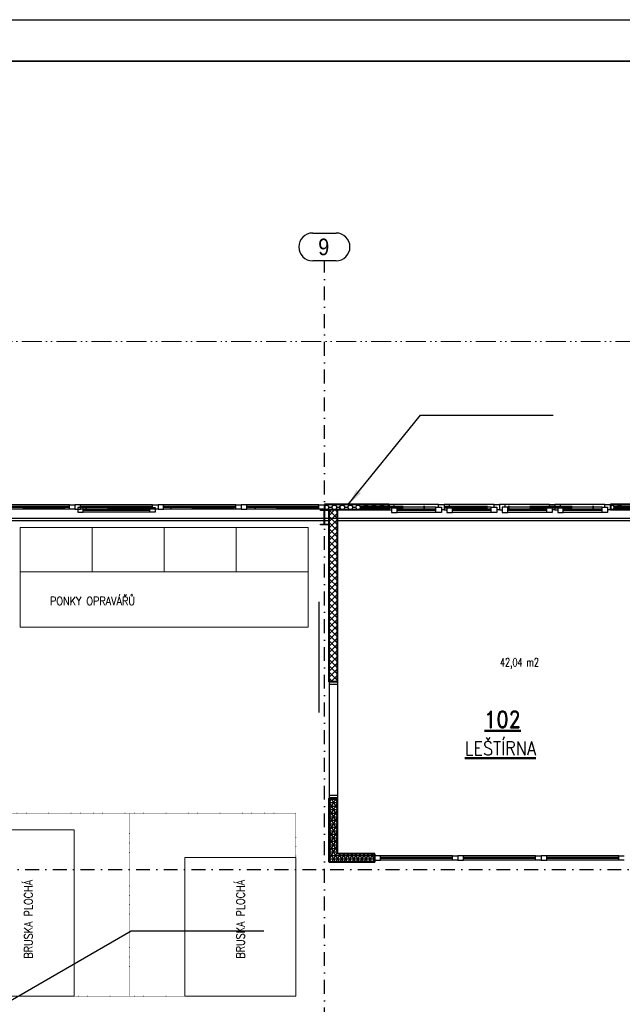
# Model space of a CAD drawing. Header units: millimetres. Extents: x 2886542 to 7567581, y -792623 to 134766.
# Tile 228 of 256: x 4783919 to 4794790, y -347867 to -330116. Entities that reach past the tile are written whole.
import ezdxf

# ---------------------------------------------------------------- set-up
doc = ezdxf.new("R2010")
doc.units = ezdxf.units.MM
for name, pattern in [('ACAD_ISO12W100', [21, 12, -3, 0, -3, 0, -3]), ('DASHDOT', [1, 0.5, -0.25, 0, -0.25]), ('DASHDOTX2', [50.8, 25.4, -12.7, 0, -12.7]), ('TEČKOVANÁ', [0.25, 0, -0.25])]:
    doc.linetypes.add(name, pattern=pattern)
for name, color, linetype, lineweight in [('CKPROSTUPY_NADROVINOU', 7, 'DASHDOT', 25), ('IN_NS_TLUSTA', 1, 'Continuous', 40), ('Text obecně', 7, 'Continuous', 25)]:
    doc.layers.add(name, color=color, linetype=linetype, lineweight=lineweight)
doc.layers.add('IN_NS_VYPLNE OTVORU', color=16, linetype='Continuous')
doc.layers.add('požárničina', color=10, linetype='Continuous')
doc.styles.add('ARIAL', font='arial.ttf')
doc.styles.add('KOTY', font='SIMPLEX.SHX', dxfattribs={"width": 0.7})
doc.styles.add('ROMAND', font='romand.shx', dxfattribs={"width": 0.85})
doc.styles.add('ROMANT', font='romant')
doc.dimstyles.new('úhlová', dxfattribs={"dimscale": 0.2, "dimtxt": 2.5, "dimasz": 1.5, "dimexe": 0, "dimexo": 3, "dimgap": 1, "dimtad": 1, "dimdec": 0, "dimzin": 0, "dimdsep": 46, "dimtxsty": 'ROMANT', "dimcen": 5, "dimclrd": 256, "dimclre": 256, "dimclrt": 7, "dimadec": 1, "dimazin": 0, "dimtfac": 1, "dimtdec": 0, "dimtix": 1, "dimtmove": 2, "dimatfit": 3, "dimfxl": 0, "dimtvp": 2, "dimtolj": 1, "dimtzin": 0, "dimarcsym": 0})

msp = doc.modelspace()

# ---------------------------------------------------------------- linework, layer by layer
at = {"layer": 'CKPROSTUPY_NADROVINOU', "color": 0, "ltscale": 500}
for p, q in [((4789415.4, -361679.5), (4789415.4, -334462.1)), ((4743509.4, -345438.4), (4807982.6, -345438.4))]:
    msp.add_line(p, q, dxfattribs=at)
at = {"layer": 'IN_NS_TLUSTA', "color": 0}
for p, q in [((4790575.4, -338853.4), (4789415.4, -338853.4)), ((4789415.4, -338853.4), (4789415.4, -338953.4)), ((4790575.4, -338853.4), (4790575.4, -338953.4)), ((4797380.4, -338853.4), (4794575.4, -338853.4)), ((4794575.4, -338853.4), (4794575.4, -338953.4)), ((4790575.4, -338953.4), (4789415.4, -338953.4)), ((4789500.4, -342053.4), (4789500.4, -338953.4)), ((4789650.4, -342053.4), (4789650.4, -338953.4)), ((4797380.4, -338953.4), (4794575.4, -338953.4)), ((4789650.4, -342053.4), (4789500.4, -342053.4)), ((4789500.4, -345303.4), (4789500.4, -344153.4)), ((4789650.4, -344153.4), (4789500.4, -344153.4)), ((4789650.4, -345153.4), (4789650.4, -344153.4)), ((4790325.4, -345153.4), (4789650.4, -345153.4)), ((4790325.4, -345303.4), (4790325.4, -345153.4)), ((4790325.4, -345303.4), (4789500.4, -345303.4))]:
    msp.add_line(p, q, dxfattribs=at)
at = {"layer": 'IN_NS_VYPLNE OTVORU', "color": 0, "linetype": 'ByBlock'}
for p, q in [((4789204.1, -333962.1), (4789626.7, -333962.1)), ((4789626.7, -334462.1), (4789204.1, -334462.1))]:
    msp.add_line(p, q, dxfattribs=at)
at = {"layer": 'IN_NS_VYPLNE OTVORU', "color": 0}
for p, q in [((4784815.4, -338863.4), (4783465.4, -338863.4)), ((4784815.4, -338863.4), (4784915.4, -338863.4)), ((4784815.4, -338943.4), (4784815.4, -338863.4)), ((4785015.4, -338863.4), (4784915.4, -338863.4)), ((4784915.4, -338863.4), (4784915.4, -338943.4)), ((4784915.4, -338863.4), (4784915.4, -338943.4)), ((4786315.4, -338863.4), (4784965.4, -338863.4)), ((4785015.4, -338943.4), (4785015.4, -338863.4)), ((4786315.4, -338863.4), (4786415.4, -338863.4)), ((4786315.4, -338943.4), (4786315.4, -338863.4)), ((4786515.4, -338863.4), (4786415.4, -338863.4)), ((4786415.4, -338863.4), (4786415.4, -338943.4)), ((4786415.4, -338863.4), (4786415.4, -338943.4)), ((4787815.4, -338863.4), (4786465.4, -338863.4)), ((4786515.4, -338943.4), (4786515.4, -338863.4)), ((4787815.4, -338863.4), (4787915.4, -338863.4)), ((4787815.4, -338943.4), (4787815.4, -338863.4)), ((4788015.4, -338863.4), (4787915.4, -338863.4)), ((4787915.4, -338863.4), (4787915.4, -338943.4)), ((4787915.4, -338863.4), (4787915.4, -338943.4)), ((4789315.4, -338863.4), (4787965.4, -338863.4)), ((4788015.4, -338943.4), (4788015.4, -338863.4)), ((4789315.4, -338863.4), (4789415.4, -338863.4)), ((4789315.4, -338943.4), (4789315.4, -338863.4)), ((4789415.4, -338863.4), (4789415.4, -338943.4)), ((4789415.4, -338895.1), (4789432.1, -338866.1)), ((4789432.1, -338866.1), (4789424.8, -338853.4)), ((4789432.1, -338866.1), (4789479.7, -338866.1)), ((4789479.7, -338866.1), (4789487.1, -338853.4)), ((4789503.5, -338907.4), (4789479.7, -338866.1)), ((4789551.2, -338907.4), (4789575, -338866.1)), ((4789575, -338866.1), (4789567.6, -338853.4)), ((4789575, -338866.1), (4789622.6, -338866.1)), ((4789622.6, -338866.1), (4789630, -338853.4)), ((4789646.4, -338907.4), (4789622.6, -338866.1)), ((4789694, -338907.4), (4789717.9, -338866.1)), ((4789717.9, -338866.1), (4789710.5, -338853.4)), ((4789717.9, -338866.1), (4789765.5, -338866.1)), ((4789765.5, -338866.1), (4789772.8, -338853.4)), ((4789789.3, -338907.4), (4789765.5, -338866.1)), ((4789836.9, -338907.4), (4789860.7, -338866.1)), ((4789860.7, -338866.1), (4789853.4, -338853.4)), ((4789860.7, -338866.1), (4789908.4, -338866.1)), ((4789908.4, -338866.1), (4789915.7, -338853.4)), ((4789932.2, -338907.4), (4789908.4, -338866.1)), ((4789979.8, -338907.4), (4790003.6, -338866.1)), ((4790003.6, -338866.1), (4789996.3, -338853.4)), ((4790003.6, -338866.1), (4790051.2, -338866.1)), ((4790051.2, -338866.1), (4790058.6, -338853.4)), ((4790075, -338907.4), (4790051.2, -338866.1)), ((4790122.7, -338907.4), (4790146.5, -338866.1)), ((4790146.5, -338866.1), (4790139.1, -338853.4)), ((4790146.5, -338866.1), (4790194.1, -338866.1)), ((4790194.1, -338866.1), (4790201.5, -338853.4)), ((4790217.9, -338907.4), (4790194.1, -338866.1)), ((4790265.5, -338907.4), (4790289.4, -338866.1)), ((4790289.4, -338866.1), (4790282, -338853.4)), ((4790289.4, -338866.1), (4790337, -338866.1)), ((4790337, -338866.1), (4790344.3, -338853.4)), ((4790360.8, -338907.4), (4790337, -338866.1)), ((4790408.4, -338907.4), (4790432.2, -338866.1)), ((4790432.2, -338866.1), (4790424.9, -338853.4)), ((4790432.2, -338866.1), (4790479.9, -338866.1)), ((4790479.9, -338866.1), (4790487.2, -338853.4)), ((4790503.7, -338907.4), (4790479.9, -338866.1)), ((4790551.3, -338907.4), (4790575.1, -338866.1)), ((4790575.1, -338866.1), (4790567.8, -338853.4)), ((4790575.1, -338866.1), (4790575.4, -338866.1)), ((4791475.4, -338853.4), (4790575.4, -338853.4)), ((4790675.4, -338853.4), (4790575.4, -338853.4)), ((4790575.4, -338853.4), (4790575.4, -338953.4)), ((4790675.4, -338903.4), (4790675.4, -338853.4)), ((4791475.4, -338903.4), (4791475.4, -338853.4)), ((4791475.4, -338853.4), (4791575.4, -338853.4)), ((4792475.4, -338853.4), (4791575.4, -338853.4)), ((4791675.4, -338853.4), (4791575.4, -338853.4)), ((4791575.4, -338853.4), (4791575.4, -338953.4)), ((4791575.4, -338853.4), (4791575.4, -338953.4)), ((4791675.4, -338903.4), (4791675.4, -338853.4)), ((4792475.4, -338903.4), (4792475.4, -338853.4)), ((4792475.4, -338853.4), (4792575.4, -338853.4)), ((4793475.4, -338853.4), (4792575.4, -338853.4)), ((4792675.4, -338853.4), (4792575.4, -338853.4)), ((4792575.4, -338853.4), (4792575.4, -338953.4)), ((4792575.4, -338853.4), (4792575.4, -338953.4)), ((4792675.4, -338903.4), (4792675.4, -338853.4)), ((4793475.4, -338903.4), (4793475.4, -338853.4)), ((4793475.4, -338853.4), (4793575.4, -338853.4)), ((4794475.4, -338853.4), (4793575.4, -338853.4)), ((4793675.4, -338853.4), (4793575.4, -338853.4)), ((4793575.4, -338853.4), (4793575.4, -338953.4)), ((4793575.4, -338853.4), (4793575.4, -338953.4)), ((4793675.4, -338903.4), (4793675.4, -338853.4)), ((4794475.4, -338903.4), (4794475.4, -338853.4)), ((4794475.4, -338853.4), (4794575.4, -338853.4)), ((4794575.4, -338853.4), (4794575.4, -338953.4)), ((4794575.6, -338866.1), (4794575.4, -338865.8)), ((4794575.4, -338866.5), (4794575.6, -338866.1)), ((4794575.6, -338866.1), (4794623.2, -338866.1)), ((4794623.2, -338866.1), (4794630.6, -338853.4)), ((4794647, -338907.4), (4794623.2, -338866.1)), ((4794694.7, -338907.4), (4794718.5, -338866.1)), ((4794718.5, -338866.1), (4794711.1, -338853.4)), ((4794718.5, -338866.1), (4794766.1, -338866.1)), ((4794766.1, -338866.1), (4794773.5, -338853.4)), ((4794789.9, -338907.4), (4794766.1, -338866.1)), ((4784815.4, -338893.4), (4783515.4, -338893.4)), ((4784815.4, -338913.4), (4783515.4, -338913.4)), ((4784815.4, -338943.4), (4783515.4, -338943.4)), ((4784915.4, -338943.4), (4784815.4, -338943.4)), ((4784915.4, -338943.4), (4785015.4, -338943.4)), ((4785065.4, -338913.4), (4784965.4, -338913.4)), ((4784965.4, -338913.4), (4784965.4, -338993.4)), ((4784965.4, -338993.4), (4785065.4, -338993.4)), ((4786315.4, -338893.4), (4785015.4, -338893.4)), ((4786315.4, -338913.4), (4785015.4, -338913.4)), ((4786315.4, -338943.4), (4785015.4, -338943.4)), ((4786265.4, -338913.4), (4785065.4, -338913.4)), ((4785065.4, -338993.4), (4785065.4, -338913.4)), ((4786265.4, -338943.4), (4785065.4, -338943.4)), ((4786265.4, -338963.4), (4785065.4, -338963.4)), ((4786265.4, -338993.4), (4785065.4, -338993.4)), ((4786265.4, -338913.4), (4786365.4, -338913.4)), ((4786265.4, -338993.4), (4786265.4, -338913.4)), ((4786365.4, -338993.4), (4786265.4, -338993.4)), ((4786415.4, -338943.4), (4786315.4, -338943.4)), ((4786365.4, -338913.4), (4786365.4, -338993.4)), ((4786415.4, -338943.4), (4786515.4, -338943.4)), ((4787815.4, -338893.4), (4786515.4, -338893.4)), ((4787815.4, -338913.4), (4786515.4, -338913.4)), ((4787815.4, -338943.4), (4786515.4, -338943.4)), ((4787915.4, -338943.4), (4787815.4, -338943.4)), ((4787915.4, -338943.4), (4788015.4, -338943.4)), ((4789315.4, -338893.4), (4788015.4, -338893.4)), ((4789315.4, -338913.4), (4788015.4, -338913.4)), ((4789315.4, -338943.4), (4788015.4, -338943.4)), ((4789415.4, -338943.4), (4789315.4, -338943.4)), ((4789347.9, -338963.6), (4789347.9, -338953.4)), ((4789347.9, -338953.4), (4789482.9, -338953.4)), ((4789397.1, -338963.6), (4789347.9, -338963.6)), ((4789412.1, -339198.2), (4789412.1, -338978.6)), ((4789432.1, -338948.6), (4789415.4, -338919.7)), ((4789418.7, -338978.6), (4789418.7, -339198.2)), ((4789429.4, -338953.4), (4789432.1, -338948.6)), ((4789432.1, -338948.6), (4789479.7, -338948.6)), ((4789482.9, -338963.6), (4789433.7, -338963.6)), ((4789479.7, -338948.6), (4789503.5, -338907.4)), ((4789482.5, -338953.4), (4789479.7, -338948.6)), ((4789482.9, -338953.4), (4789482.9, -338963.6)), ((4789500.4, -339053.1), (4789600.2, -338953.4)), ((4789650.4, -339108.8), (4789500.4, -338958.8)), ((4789500.4, -339165.4), (4789650.4, -339015.4)), ((4789503.5, -338907.4), (4789551.2, -338907.4)), ((4789575, -338948.6), (4789551.2, -338907.4)), ((4789572.2, -338953.4), (4789575, -338948.6)), ((4789575, -338948.6), (4789622.6, -338948.6)), ((4789650.4, -338996.6), (4789607.2, -338953.4)), ((4789622.6, -338948.6), (4789646.4, -338907.4)), ((4789625.4, -338953.4), (4789622.6, -338948.6)), ((4789646.4, -338907.4), (4789694, -338907.4)), ((4789717.9, -338948.6), (4789694, -338907.4)), ((4789715.1, -338953.4), (4789717.9, -338948.6)), ((4789717.9, -338948.6), (4789765.5, -338948.6)), ((4789765.5, -338948.6), (4789789.3, -338907.4)), ((4789768.2, -338953.4), (4789765.5, -338948.6)), ((4789789.3, -338907.4), (4789836.9, -338907.4)), ((4789860.7, -338948.6), (4789836.9, -338907.4)), ((4789858, -338953.4), (4789860.7, -338948.6)), ((4789860.7, -338948.6), (4789908.4, -338948.6)), ((4789908.4, -338948.6), (4789932.2, -338907.4)), ((4789911.1, -338953.4), (4789908.4, -338948.6)), ((4789932.2, -338907.4), (4789979.8, -338907.4)), ((4790003.6, -338948.6), (4789979.8, -338907.4)), ((4790000.9, -338953.4), (4790003.6, -338948.6)), ((4790003.6, -338948.6), (4790051.2, -338948.6)), ((4790051.2, -338948.6), (4790075, -338907.4)), ((4790054, -338953.4), (4790051.2, -338948.6)), ((4790075, -338907.4), (4790122.7, -338907.4)), ((4790146.5, -338948.6), (4790122.7, -338907.4)), ((4790143.7, -338953.4), (4790146.5, -338948.6)), ((4790146.5, -338948.6), (4790194.1, -338948.6)), ((4790194.1, -338948.6), (4790217.9, -338907.4)), ((4790196.9, -338953.4), (4790194.1, -338948.6)), ((4790217.9, -338907.4), (4790265.5, -338907.4)), ((4790289.4, -338948.6), (4790265.5, -338907.4)), ((4790286.6, -338953.4), (4790289.4, -338948.6)), ((4790289.4, -338948.6), (4790337, -338948.6)), ((4790337, -338948.6), (4790360.8, -338907.4)), ((4790339.7, -338953.4), (4790337, -338948.6)), ((4790360.8, -338907.4), (4790408.4, -338907.4)), ((4790432.2, -338948.6), (4790408.4, -338907.4)), ((4790429.5, -338953.4), (4790432.2, -338948.6)), ((4790432.2, -338948.6), (4790479.9, -338948.6)), ((4790479.9, -338948.6), (4790503.7, -338907.4)), ((4790482.6, -338953.4), (4790479.9, -338948.6)), ((4790503.7, -338907.4), (4790551.3, -338907.4)), ((4790575.1, -338948.6), (4790551.3, -338907.4)), ((4790572.4, -338953.4), (4790575.1, -338948.6)), ((4790575.1, -338948.6), (4790575.4, -338948.6)), ((4790575.4, -338953.4), (4790625.4, -338953.4)), ((4790725.4, -338903.4), (4790625.4, -338903.4)), ((4790625.4, -338903.4), (4790625.4, -339003.4)), ((4790625.4, -339003.4), (4790725.4, -339003.4)), ((4791425.4, -338903.4), (4790675.4, -338903.4)), ((4790725.4, -339003.4), (4790725.4, -338903.4)), ((4791425.4, -338943.4), (4790725.4, -338943.4)), ((4791425.4, -338963.4), (4790725.4, -338963.4)), ((4791425.4, -339003.4), (4790725.4, -339003.4)), ((4791425.4, -338903.4), (4791525.4, -338903.4)), ((4791425.4, -339003.4), (4791425.4, -338903.4)), ((4791525.4, -339003.4), (4791425.4, -339003.4)), ((4791525.4, -338903.4), (4791525.4, -339003.4)), ((4791575.4, -338953.4), (4791525.4, -338953.4)), ((4791575.4, -338953.4), (4791625.4, -338953.4)), ((4791725.4, -338903.4), (4791625.4, -338903.4)), ((4791625.4, -338903.4), (4791625.4, -339003.4)), ((4791625.4, -339003.4), (4791725.4, -339003.4)), ((4792425.4, -338903.4), (4791675.4, -338903.4)), ((4791725.4, -339003.4), (4791725.4, -338903.4)), ((4792425.4, -338943.4), (4791725.4, -338943.4)), ((4792425.4, -338963.4), (4791725.4, -338963.4)), ((4792425.4, -339003.4), (4791725.4, -339003.4)), ((4792425.4, -338903.4), (4792525.4, -338903.4)), ((4792425.4, -339003.4), (4792425.4, -338903.4)), ((4792525.4, -339003.4), (4792425.4, -339003.4)), ((4792525.4, -338903.4), (4792525.4, -339003.4)), ((4792575.4, -338953.4), (4792525.4, -338953.4)), ((4792575.4, -338953.4), (4792625.4, -338953.4)), ((4792725.4, -338903.4), (4792625.4, -338903.4)), ((4792625.4, -338903.4), (4792625.4, -339003.4)), ((4792625.4, -339003.4), (4792725.4, -339003.4)), ((4793425.4, -338903.4), (4792675.4, -338903.4)), ((4792725.4, -339003.4), (4792725.4, -338903.4)), ((4793425.4, -338943.4), (4792725.4, -338943.4)), ((4793425.4, -338963.4), (4792725.4, -338963.4)), ((4793425.4, -339003.4), (4792725.4, -339003.4)), ((4793425.4, -338903.4), (4793525.4, -338903.4)), ((4793425.4, -339003.4), (4793425.4, -338903.4)), ((4793525.4, -339003.4), (4793425.4, -339003.4)), ((4793525.4, -338903.4), (4793525.4, -339003.4)), ((4793575.4, -338953.4), (4793525.4, -338953.4)), ((4793575.4, -338953.4), (4793625.4, -338953.4)), ((4793725.4, -338903.4), (4793625.4, -338903.4)), ((4793625.4, -338903.4), (4793625.4, -339003.4)), ((4793625.4, -339003.4), (4793725.4, -339003.4)), ((4794425.4, -338903.4), (4793675.4, -338903.4)), ((4793725.4, -339003.4), (4793725.4, -338903.4)), ((4794425.4, -338943.4), (4793725.4, -338943.4)), ((4794425.4, -338963.4), (4793725.4, -338963.4)), ((4794425.4, -339003.4), (4793725.4, -339003.4)), ((4794425.4, -338903.4), (4794525.4, -338903.4)), ((4794425.4, -339003.4), (4794425.4, -338903.4)), ((4794525.4, -339003.4), (4794425.4, -339003.4)), ((4794525.4, -338903.4), (4794525.4, -339003.4)), ((4794575.4, -338953.4), (4794525.4, -338953.4)), ((4794575.6, -338948.6), (4794575.4, -338948.2)), ((4794575.4, -338949), (4794575.6, -338948.6)), ((4794575.6, -338948.6), (4794623.2, -338948.6)), ((4794623.2, -338948.6), (4794647, -338907.4)), ((4794626, -338953.4), (4794623.2, -338948.6)), ((4794647, -338907.4), (4794694.7, -338907.4)), ((4794718.5, -338948.6), (4794694.7, -338907.4)), ((4794715.7, -338953.4), (4794718.5, -338948.6)), ((4794718.5, -338948.6), (4794766.1, -338948.6)), ((4794766.1, -338948.6), (4794789.9, -338907.4)), ((4794768.9, -338953.4), (4794766.1, -338948.6)), ((4789500.4, -339153.4), (4748100.4, -339153.4)), ((4789347.9, -339223.4), (4789347.9, -339213.2)), ((4789347.9, -339213.2), (4789397.1, -339213.2)), ((4789482.9, -339223.4), (4789347.9, -339223.4)), ((4789433.7, -339213.2), (4789482.9, -339213.2)), ((4789482.9, -339213.2), (4789482.9, -339223.4)), ((4789650.4, -339221.1), (4789500.4, -339071.1)), ((4789500.4, -339277.6), (4789650.4, -339127.6)), ((4789650.4, -339333.3), (4789500.4, -339183.3)), ((4796430.4, -339153.4), (4789650.4, -339153.4)), ((4789500.4, -339389.9), (4789650.4, -339239.9)), ((4789650.4, -339445.6), (4789500.4, -339295.6)), ((4789500.4, -339502.1), (4789650.4, -339352.1)), ((4789650.4, -339557.8), (4789500.4, -339407.8)), ((4789500.4, -339614.4), (4789650.4, -339464.4)), ((4789650.4, -339670.1), (4789500.4, -339520.1)), ((4789500.4, -339726.7), (4789650.4, -339576.7)), ((4789650.4, -339782.3), (4789500.4, -339632.3)), ((4789500.4, -339838.9), (4789650.4, -339688.9)), ((4789650.4, -339894.6), (4789500.4, -339744.6)), ((4789500.4, -339951.2), (4789650.4, -339801.2)), ((4789650.4, -340006.9), (4789500.4, -339856.9)), ((4789500.4, -340063.4), (4789650.4, -339913.4)), ((4789650.4, -340119.1), (4789500.4, -339969.1)), ((4789500.4, -340175.7), (4789650.4, -340025.7)), ((4789650.4, -340231.4), (4789500.4, -340081.4)), ((4789500.4, -340287.9), (4789650.4, -340137.9)), ((4789650.4, -340343.6), (4789500.4, -340193.6)), ((4789500.4, -340400.2), (4789650.4, -340250.2)), ((4789650.4, -340455.9), (4789500.4, -340305.9)), ((4789500.4, -340512.4), (4789650.4, -340362.4)), ((4789650.4, -340568.1), (4789500.4, -340418.1)), ((4789321.1, -342609.1), (4789321.1, -340609.1)), ((4789500.4, -340624.7), (4789650.4, -340474.7)), ((4789650.4, -340680.4), (4789500.4, -340530.4)), ((4789500.4, -340736.9), (4789650.4, -340586.9)), ((4789650.4, -340792.6), (4789500.4, -340642.6)), ((4789500.4, -340849.2), (4789650.4, -340699.2)), ((4789650.4, -340904.9), (4789500.4, -340754.9)), ((4789500.4, -340961.4), (4789650.4, -340811.4)), ((4789650.4, -341017.1), (4789500.4, -340867.1)), ((4789500.4, -341073.7), (4789650.4, -340923.7)), ((4789650.4, -341129.4), (4789500.4, -340979.4)), ((4789500.4, -341185.9), (4789650.4, -341035.9)), ((4789650.4, -341241.6), (4789500.4, -341091.6)), ((4789500.4, -341298.2), (4789650.4, -341148.2)), ((4789650.4, -341353.9), (4789500.4, -341203.9)), ((4789500.4, -341410.5), (4789650.4, -341260.5)), ((4789650.4, -341466.1), (4789500.4, -341316.1)), ((4789500.4, -341522.7), (4789650.4, -341372.7)), ((4789650.4, -341578.4), (4789500.4, -341428.4)), ((4789500.4, -341635), (4789650.4, -341485)), ((4789650.4, -341690.7), (4789500.4, -341540.7)), ((4789500.4, -341747.2), (4789650.4, -341597.2)), ((4789650.4, -341802.9), (4789500.4, -341652.9)), ((4789500.4, -341859.5), (4789650.4, -341709.5)), ((4789650.4, -341915.2), (4789500.4, -341765.2)), ((4789500.4, -341971.7), (4789650.4, -341821.7)), ((4789650.4, -342027.4), (4789500.4, -341877.4)), ((4789564.1, -342053.4), (4789500.4, -341989.7)), ((4789500.4, -342053.4), (4789500.4, -344153.4)), ((4789531, -342053.4), (4789650.4, -341934)), ((4789643.2, -342053.4), (4789650.4, -342046.2)), ((4789650.4, -342053.4), (4789650.4, -344153.4)), ((4789650.4, -342103.4), (4789500.4, -342103.4)), ((4789650.4, -344103.4), (4789500.4, -344103.4)), ((4789500.4, -344243.5), (4789552.4, -344153.4)), ((4789500.4, -344370.5), (4789625.8, -344153.4)), ((4789500.4, -344167), (4789650.4, -344167)), ((4789650.4, -344350.3), (4789536.7, -344153.4)), ((4789650.4, -344223.3), (4789610, -344153.4)), ((4789650.4, -344477.3), (4789500.4, -344217.5)), ((4789500.4, -344230.5), (4789650.4, -344230.5)), ((4789500.4, -344497.5), (4789650.4, -344237.7)), ((4789500.4, -344294), (4789650.4, -344294)), ((4789650.4, -344604.3), (4789500.4, -344344.5)), ((4789500.4, -344357.5), (4789650.4, -344357.5)), ((4789500.4, -344624.5), (4789650.4, -344364.7)), ((4789500.4, -344421), (4789650.4, -344421)), ((4789650.4, -344731.3), (4789500.4, -344471.5)), ((4789500.4, -344484.5), (4789650.4, -344484.5)), ((4789500.4, -344751.5), (4789650.4, -344491.7)), ((4789500.4, -344548), (4789650.4, -344548)), ((4789650.4, -344858.3), (4789500.4, -344598.5)), ((4789500.4, -344611.5), (4789650.4, -344611.5)), ((4789500.4, -344878.5), (4789650.4, -344618.7)), ((4789500.4, -344675), (4789650.4, -344675)), ((4789650.4, -344985.3), (4789500.4, -344725.5)), ((4789500.4, -344738.5), (4789650.4, -344738.5)), ((4789500.4, -345005.5), (4789650.4, -344745.7)), ((4789500.4, -344802), (4789650.4, -344802)), ((4789650.4, -345112.3), (4789500.4, -344852.5)), ((4789500.4, -344865.5), (4789650.4, -344865.5)), ((4789500.4, -345132.5), (4789650.4, -344872.7)), ((4789500.4, -344929), (4789650.4, -344929)), ((4789687.4, -345303.4), (4789500.4, -344979.5)), ((4789500.4, -344992.5), (4789650.4, -344992.5)), ((4789500.4, -345259.5), (4789650.4, -344999.7)), ((4789500.4, -345056), (4789650.4, -345056)), ((4789614, -345303.4), (4789500.4, -345106.5)), ((4789500.4, -345119.5), (4789650.4, -345119.5)), ((4789500.4, -345183), (4790325.4, -345183)), ((4789540.7, -345303.4), (4789500.4, -345233.5)), ((4789500.4, -345246.5), (4790325.4, -345246.5)), ((4789548.4, -345303.4), (4789650.4, -345126.7)), ((4789621.7, -345303.4), (4789708.3, -345153.4)), ((4789760.7, -345303.4), (4789674.1, -345153.4)), ((4789695.1, -345303.4), (4789781.6, -345153.4)), ((4789834, -345303.4), (4789747.4, -345153.4)), ((4789768.4, -345303.4), (4789855, -345153.4)), ((4789907.3, -345303.4), (4789820.8, -345153.4)), ((4789841.7, -345303.4), (4789928.3, -345153.4)), ((4789980.7, -345303.4), (4789894.1, -345153.4)), ((4789915, -345303.4), (4790001.6, -345153.4)), ((4790054, -345303.4), (4789967.4, -345153.4)), ((4789988.3, -345303.4), (4790074.9, -345153.4)), ((4790127.3, -345303.4), (4790040.7, -345153.4)), ((4790061.7, -345303.4), (4790148.3, -345153.4)), ((4790200.6, -345303.4), (4790114, -345153.4)), ((4790135, -345303.4), (4790221.6, -345153.4)), ((4790274, -345303.4), (4790187.4, -345153.4)), ((4790208.3, -345303.4), (4790294.9, -345153.4)), ((4790325.4, -345265.5), (4790260.7, -345153.4)), ((4790281.6, -345303.4), (4790325.4, -345227.6)), ((4790425.4, -345188.4), (4790325.4, -345188.4)), ((4790325.4, -345188.4), (4790325.4, -345268.4)), ((4791725.4, -345188.4), (4790375.4, -345188.4)), ((4790425.4, -345268.4), (4790425.4, -345188.4)), ((4791725.4, -345218.4), (4790425.4, -345218.4)), ((4791725.4, -345238.4), (4790425.4, -345238.4)), ((4791725.4, -345188.4), (4791825.4, -345188.4)), ((4791725.4, -345268.4), (4791725.4, -345188.4)), ((4791925.4, -345188.4), (4791825.4, -345188.4)), ((4791825.4, -345188.4), (4791825.4, -345268.4)), ((4791825.4, -345188.4), (4791825.4, -345268.4)), ((4793225.4, -345188.4), (4791875.4, -345188.4)), ((4791925.4, -345268.4), (4791925.4, -345188.4)), ((4793225.4, -345218.4), (4791925.4, -345218.4)), ((4793225.4, -345238.4), (4791925.4, -345238.4)), ((4793225.4, -345188.4), (4793325.4, -345188.4)), ((4793225.4, -345268.4), (4793225.4, -345188.4)), ((4793425.4, -345188.4), (4793325.4, -345188.4)), ((4793325.4, -345188.4), (4793325.4, -345268.4)), ((4793325.4, -345188.4), (4793325.4, -345268.4)), ((4794725.4, -345188.4), (4793375.4, -345188.4)), ((4793425.4, -345268.4), (4793425.4, -345188.4)), ((4794725.4, -345218.4), (4793425.4, -345218.4)), ((4794725.4, -345238.4), (4793425.4, -345238.4)), ((4794725.4, -345188.4), (4794825.4, -345188.4)), ((4794725.4, -345268.4), (4794725.4, -345188.4)), ((4790325.4, -345268.4), (4790425.4, -345268.4)), ((4791725.4, -345268.4), (4790425.4, -345268.4)), ((4791825.4, -345268.4), (4791725.4, -345268.4)), ((4791825.4, -345268.4), (4791925.4, -345268.4)), ((4793225.4, -345268.4), (4791925.4, -345268.4)), ((4793325.4, -345268.4), (4793225.4, -345268.4)), ((4793325.4, -345268.4), (4793425.4, -345268.4)), ((4794725.4, -345268.4), (4793425.4, -345268.4)), ((4794825.4, -345268.4), (4794725.4, -345268.4))]:
    msp.add_line(p, q, dxfattribs=at)
at = {"layer": 'IN_NS_VYPLNE OTVORU', "color": 0, "ltscale": 1000}
msp.add_line((4743509.4, -339103.4), (4807982.6, -339103.4), dxfattribs=at)
at = {"layer": 'IN_NS_VYPLNE OTVORU', "color": 0, "linetype": 'Continuous', "lineweight": 15}
for p, q in [((4785225.4, -339270.8), (4783925.4, -339270.8)), ((4783925.4, -339270.8), (4783925.4, -340070.8)), ((4785225.4, -340070.8), (4785225.4, -339270.8)), ((4786525.4, -339270.8), (4785225.4, -339270.8)), ((4786525.4, -340070.8), (4786525.4, -339270.8)), ((4787825.4, -339270.8), (4786525.4, -339270.8)), ((4787825.4, -340070.8), (4787825.4, -339270.8)), ((4789125.4, -339270.8), (4787825.4, -339270.8)), ((4789125.4, -340070.8), (4789125.4, -339270.8)), ((4783925.4, -340070.8), (4789125.4, -340070.8)), ((4783925.4, -340070.8), (4783925.4, -341070.8)), ((4789125.4, -341070.8), (4789125.4, -340070.8)), ((4783925.4, -341070.8), (4789125.4, -341070.8)), ((4784900.4, -344723.4), (4783300.4, -344723.4)), ((4784900.4, -347723.4), (4784900.4, -344723.4)), ((4786900.4, -345223.4), (4786900.4, -347723.4)), ((4788900.4, -345223.4), (4786900.4, -345223.4)), ((4788900.4, -347723.4), (4788900.4, -345223.4)), ((4783300.4, -347723.4), (4784900.4, -347723.4)), ((4786900.4, -347723.4), (4788900.4, -347723.4))]:
    msp.add_line(p, q, dxfattribs=at)
at = {"layer": 'IN_NS_VYPLNE OTVORU', "color": 0, "linetype": 'TEČKOVANÁ', "lineweight": 13, "ltscale": 20}
for p, q in [((4785900.4, -344423.4), (4783300.4, -344423.4)), ((4785900.4, -347723.4), (4785900.4, -344423.4)), ((4785900.4, -347723.4), (4785900.4, -344423.4)), ((4785900.4, -344423.4), (4788900.4, -344423.4)), ((4788900.4, -344423.4), (4788900.4, -345223.4)), ((4784900.4, -347723.4), (4785900.4, -347723.4)), ((4785900.4, -347723.4), (4786900.4, -347723.4))]:
    msp.add_line(p, q, dxfattribs=at)
at = {"layer": 'IN_NS_VYPLNE OTVORU', "color": 0, "linetype": 'ByBlock'}
for centre, start, end in [((4789204.1, -334212.1), 90, 270), ((4789626.7, -334212.1), 270, 90)]:
    msp.add_arc(centre, 250, start, end, dxfattribs=at)
at = {"layer": 'IN_NS_VYPLNE OTVORU', "color": 0}
for centre, start, end in [((4789397.1, -338978.6), 0, 90), ((4789433.7, -338978.6), 90, 180), ((4789397.1, -339198.2), 270, 360), ((4789433.7, -339198.2), 180, 270)]:
    msp.add_arc(centre, 15, start, end, dxfattribs=at)
at = {"layer": 'požárničina', "linetype": 'ACAD_ISO12W100', "lineweight": 0, "ltscale": 30}
msp.add_line((4748034.1, -335916.7), (4806339.1, -335916.7), dxfattribs=at)
at = {"layer": 'požárničina', "linetype": 'DASHDOTX2', "lineweight": 60, "ltscale": 30}
msp.add_line((4807599.9, -338906.5), (4747852.2, -338906.5), dxfattribs=at)
at = {"layer": 'Text obecně'}
for p, q in [((4783430.1, -330115.8), (4814929.4, -330115.8)), ((4814179.4, -330865.8), (4783430.1, -330865.8)), ((4783430.1, -330865.8), (4814179.4, -330865.8)), ((4783430.1, -330865.8), (4814179.4, -330865.8)), ((4784180.1, -330865.8), (4814179.4, -330865.8))]:
    msp.add_line(p, q, dxfattribs=at)

# ---------------------------------------------------------------- texts
at = {"layer": 'IN_NS_VYPLNE OTVORU', "color": 0, "linetype": 'ByBlock', "style": 'ARIAL', "width": 0.85}
msp.add_text('9', height=300, dxfattribs=at).set_placement((4789304.1, -334362.1))
at = {"layer": 'IN_NS_VYPLNE OTVORU', "color": 0, "linetype": 'Continuous', "lineweight": 50, "style": 'ROMAND', "width": 0.85}
for s, rotation, p in [('PONKY OPRAVÁŘŮ', 360, (4784464.8, -340671.6)), ('BRUSKA PLOCHÁ', 90, (4784152.7, -347044.6)), ('BRUSKA PLOCHÁ', 90, (4787977.6, -347044.6))]:
    msp.add_text(s, height=150, rotation=rotation, dxfattribs=at).set_placement(p)
at = {"layer": 'IN_NS_VYPLNE OTVORU', "color": 0, "linetype": 'Continuous', "lineweight": 50}
for s, height, style, width, p in [('42,04 m2', 150, 'KOTY', 0.7, (4792584, -341776.4)), ('%%U102', 300, 'ROMAND', 0.85, (4792301.2, -342879.9)), ('%%ULEŠTÍRNA', 250, 'ROMAND', 0.85, (4791948.6, -343377))]:
    msp.add_text(s, height=height, dxfattribs=dict(at, style=style, width=width)).set_placement(p)

# ---------------------------------------------------------------- leaders
at = {"layer": 'požárničina'}
for points in [[(4789846.6, -338856.7), (4791147.2, -337246.9), (4793540.5, -337246.9)], [(4783481.6, -347956.7), (4785931.7, -346543.1), (4788324.9, -346543.1)]]:
    msp.add_leader(points, dimstyle='úhlová', override={"dimasz": 1500, "dimgap": 1, "dimtad": 0}, dxfattribs=at)

doc.saveas('drawing.dxf')
